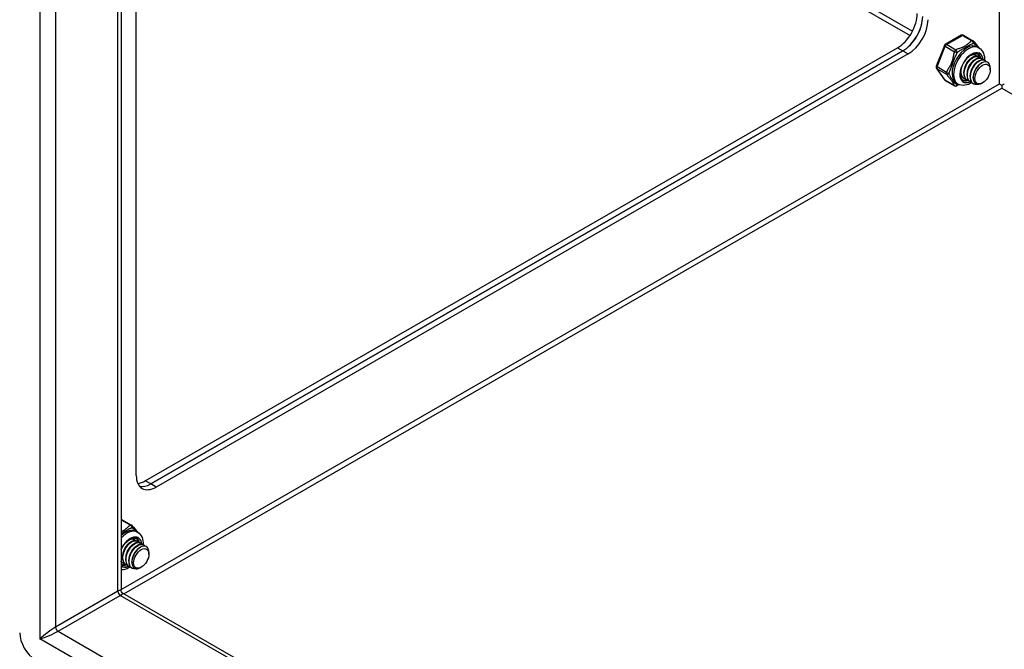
# Model space of a CAD drawing. Header units: inches. Extents: x 21 to 549, y 60 to 259.
# Tile 97 of 129: x 502.48 to 511.27, y 201.96 to 207.59. Entities that reach past the tile are written whole.
import ezdxf

# ---------------------------------------------------------------- set-up
doc = ezdxf.new("R2010")
doc.units = ezdxf.units.IN
doc.header["$MEASUREMENT"] = 0
doc.layers.add('Visible Edges(ANSI)', color=7, linetype='Continuous', lineweight=25)
doc.layers.add('Visible Tangent Edges(ANSI)', color=7, linetype='Continuous', lineweight=25)

msp = doc.modelspace()

# ---------------------------------------------------------------- linework, layer by layer
at = {"layer": 'Visible Edges(ANSI)'}
for p, q in [((503.3845, 226.5117), (503.3845, 202.4913)), ((503.5201, 203.5154), (503.5201, 208.9414)), ((510.8882, 207.448), (510.7451, 207.3656)), ((510.9078, 207.448), (510.9915, 207.3998)), ((510.7366, 207.3557), (510.6651, 207.1713)), ((511.0311, 207.3444), (511.0451, 207.3364)), ((503.6008, 203.4682), (510.3183, 207.3366)), ((510.3664, 207.3089), (503.6488, 203.4405)), ((503.6488, 203.4405), (510.3664, 207.3089)), ((510.4144, 207.2812), (503.6969, 203.4128)), ((511.0132, 207.273), (511.016, 207.2714)), ((511.0411, 207.2569), (511.0439, 207.2553)), ((510.9781, 207.2444), (510.9906, 207.2517)), ((511.006, 207.2284), (511.0185, 207.2356)), ((511.0338, 207.2124), (511.0463, 207.2196)), ((511.0617, 207.1963), (511.0714, 207.2019)), ((511.069, 207.2409), (511.0718, 207.2393)), ((511.0968, 207.2248), (511.0996, 207.2232)), ((510.6673, 207.1528), (510.7388, 207.0508)), ((510.8834, 207.0797), (510.8862, 207.0781)), ((510.8835, 207.1242), (510.8835, 207.1351)), ((510.9113, 207.1082), (510.9113, 207.1226)), ((510.9392, 207.0921), (510.9392, 207.1066)), ((510.9671, 207.0761), (510.967, 207.0905)), ((511.1465, 207.1408), (511.1465, 207.1568)), ((510.7451, 207.045), (510.8288, 206.9968)), ((510.8445, 207.0203), (510.8584, 207.0123)), ((510.9113, 207.0637), (510.9141, 207.062)), ((510.9391, 207.0476), (510.9419, 207.046)), ((510.967, 207.0316), (510.9698, 207.03)), ((510.9948, 207.0155), (510.9976, 207.0139)), ((510.9949, 207.0673), (510.9949, 207.0745)), ((511.0785, 207.0228), (511.0745, 207.0205)), ((511.2502, 207.0006), (511.2502, 206.9753)), ((503.3941, 203.1211), (503.4778, 203.0729)), ((503.5174, 203.0176), (503.5313, 203.0096)), ((503.4644, 202.9176), (503.4769, 202.9248)), ((503.4923, 202.9015), (503.5048, 202.9088)), ((503.4995, 202.9461), (503.5023, 202.9445)), ((503.5201, 202.8855), (503.5326, 202.8927)), ((503.5274, 202.9301), (503.5302, 202.9285)), ((503.548, 202.8695), (503.5577, 202.8751)), ((503.5552, 202.914), (503.558, 202.9124)), ((503.5831, 202.898), (503.5859, 202.8964)), ((503.3976, 202.7813), (503.3976, 202.7957)), ((503.4255, 202.7653), (503.4255, 202.7797)), ((503.6328, 202.8139), (503.6328, 202.83)), ((503.3907, 202.7203), (503.3845, 202.7248)), ((503.3975, 202.7368), (503.4003, 202.7352)), ((503.4254, 202.7208), (503.4282, 202.7191)), ((503.4533, 202.7492), (503.4533, 202.7637)), ((503.4533, 202.7047), (503.4561, 202.7031)), ((503.4811, 202.6887), (503.4839, 202.6871)), ((503.4812, 202.7404), (503.4812, 202.7476)), ((503.5648, 202.6959), (503.5608, 202.6936)), ((503.4, 202.4644), (539.7294, 181.5437))]:
    msp.add_line(p, q, dxfattribs=at)
at = {"layer": 'Visible Edges(ANSI)', "flags": 128}
for points in [[(510.9975, 207.3945), (511.0024, 207.3881), (511.008, 207.3813), (511.0203, 207.3668), (511.0329, 207.3518), (511.0389, 207.3443), (511.0444, 207.3368)], [(510.9044, 207.0472), (510.8992, 207.0508), (510.8946, 207.0553), (510.8904, 207.0609), (510.8869, 207.0675), (510.884, 207.0752), (510.8818, 207.0838), (510.8805, 207.0933), (510.88, 207.1036), (510.8805, 207.1146), (510.8818, 207.1262), (510.8841, 207.1381), (510.8873, 207.1503), (510.8914, 207.1627), (510.8963, 207.1751), (510.902, 207.1873), (510.9085, 207.1993), (510.9156, 207.2109), (510.9233, 207.222), (510.9316, 207.2324), (510.9402, 207.2422), (510.9492, 207.2511), (510.9584, 207.259), (510.9676, 207.266), (510.9769, 207.2719), (510.9861, 207.2767), (510.995, 207.2803), (511.0035, 207.2828), (511.0116, 207.2841), (511.0191, 207.2843), (511.026, 207.2836), (511.0323, 207.2818), (511.038, 207.2792)], [(511.0411, 207.2569), (511.0336, 207.2601), (511.0252, 207.2615), (511.0162, 207.2611), (511.0066, 207.2589), (510.9966, 207.2549), (510.9865, 207.2491), (510.9763, 207.2418), (510.9664, 207.233), (510.9568, 207.2228), (510.9477, 207.2114), (510.9394, 207.199), (510.9319, 207.1858), (510.9254, 207.172), (510.9201, 207.1579), (510.9159, 207.1437), (510.9131, 207.1296), (510.9116, 207.1159), (510.9115, 207.1028), (510.9128, 207.0905), (510.9155, 207.0792), (510.9195, 207.0691), (510.9249, 207.0604), (510.9314, 207.0532), (510.9391, 207.0476)], [(510.9556, 207.0408), (510.9453, 207.0443), (510.9361, 207.05), (510.9284, 207.0578), (510.9222, 207.0677), (510.9178, 207.0793), (510.915, 207.0924), (510.9141, 207.1068), (510.9151, 207.1221), (510.9178, 207.138), (510.9222, 207.1542), (510.9282, 207.1703), (510.9356, 207.1859), (510.9444, 207.2008), (510.9542, 207.2145), (510.9648, 207.2269), (510.976, 207.2376), (510.9875, 207.2464), (510.9991, 207.2531), (511.0104, 207.2576), (511.0212, 207.2597), (511.0313, 207.2596), (511.0404, 207.2571), (511.0483, 207.2523), (511.0548, 207.2453)], [(510.9756, 207.2711), (510.9782, 207.2722), (510.9808, 207.2731), (510.9835, 207.2739), (510.986, 207.2746), (510.9886, 207.2751), (510.9911, 207.2755), (510.9936, 207.2758), (510.996, 207.276), (510.9984, 207.276), (511.0007, 207.2759), (511.003, 207.2757), (511.0053, 207.2753), (511.0075, 207.2748), (511.0096, 207.2742), (511.0116, 207.2735), (511.0136, 207.2726), (511.0156, 207.2716), (511.0174, 207.2705), (511.0192, 207.2693), (511.0209, 207.2679), (511.0226, 207.2665), (511.0241, 207.2649), (511.0256, 207.2632), (511.027, 207.2614)], [(511.0132, 207.273), (511.0123, 207.2735), (511.0113, 207.274), (511.0103, 207.2745), (511.0094, 207.2749), (511.0083, 207.2753), (511.0073, 207.2757), (511.0063, 207.276), (511.0052, 207.2763), (511.0041, 207.2766), (511.003, 207.2768), (511.0019, 207.277), (511.0008, 207.2772), (510.9997, 207.2774), (510.9985, 207.2775), (510.9974, 207.2776), (510.9962, 207.2776), (510.995, 207.2776), (510.9938, 207.2776), (510.9926, 207.2776), (510.9914, 207.2775), (510.9902, 207.2774), (510.9889, 207.2772), (510.9877, 207.277), (510.9864, 207.2768)], [(511.0451, 207.3364), (511.0582, 207.3271), (511.0695, 207.3157), (511.0787, 207.3027), (511.0857, 207.2885), (511.0907, 207.2736), (511.0939, 207.258), (511.0953, 207.242), (511.0953, 207.2257)], [(510.9278, 207.0569), (510.9233, 207.058), (510.919, 207.0596), (510.915, 207.0615), (510.9111, 207.0639), (510.9075, 207.0666), (510.9042, 207.0697), (510.9011, 207.0732), (510.8983, 207.077), (510.8957, 207.0811), (510.8935, 207.0856), (510.8915, 207.0904), (510.8899, 207.0954), (510.8885, 207.1008), (510.8875, 207.1063), (510.8868, 207.1121), (510.8864, 207.1181), (510.8863, 207.1243), (510.8865, 207.1306), (510.8871, 207.1371), (510.8879, 207.1437), (510.8891, 207.1503), (510.8906, 207.157), (510.8924, 207.1638), (510.8944, 207.1705)], [(510.9781, 207.2444), (510.9739, 207.2418), (510.9696, 207.2388), (510.9654, 207.2355), (510.9612, 207.2318), (510.957, 207.2279), (510.9529, 207.2237), (510.949, 207.2192), (510.9451, 207.2145), (510.9414, 207.2095), (510.9379, 207.2043), (510.9345, 207.199), (510.9313, 207.1934), (510.9282, 207.1877), (510.9254, 207.1819), (510.9228, 207.176), (510.9205, 207.17), (510.9184, 207.164), (510.9165, 207.1579), (510.9149, 207.1519), (510.9136, 207.1459), (510.9126, 207.1399), (510.9119, 207.1341), (510.9115, 207.1283), (510.9114, 207.1226)], [(511.006, 207.2284), (511.0017, 207.2257), (510.9975, 207.2227), (510.9932, 207.2194), (510.989, 207.2158), (510.9849, 207.2119), (510.9808, 207.2076), (510.9768, 207.2032), (510.973, 207.1984), (510.9693, 207.1935), (510.9657, 207.1883), (510.9623, 207.1829), (510.9591, 207.1774), (510.9561, 207.1717), (510.9533, 207.1659), (510.9507, 207.1599), (510.9483, 207.154), (510.9462, 207.1479), (510.9444, 207.1419), (510.9428, 207.1359), (510.9415, 207.1299), (510.9405, 207.1239), (510.9398, 207.118), (510.9394, 207.1122), (510.9392, 207.1066)], [(511.069, 207.2409), (511.0614, 207.2441), (511.0531, 207.2455), (511.044, 207.245), (511.0344, 207.2428), (511.0245, 207.2388), (511.0143, 207.2331), (511.0042, 207.2258), (510.9942, 207.2169), (510.9847, 207.2067), (510.9756, 207.1953), (510.9673, 207.1829), (510.9598, 207.1697), (510.9533, 207.156), (510.9479, 207.1419), (510.9438, 207.1277), (510.9409, 207.1136), (510.9394, 207.0999), (510.9393, 207.0868), (510.9406, 207.0744), (510.9433, 207.0632), (510.9474, 207.0531), (510.9527, 207.0443), (510.9593, 207.0371), (510.967, 207.0316)], [(510.9835, 207.0248), (510.9731, 207.0282), (510.964, 207.0339), (510.9563, 207.0418), (510.9501, 207.0516), (510.9456, 207.0632), (510.9429, 207.0764), (510.942, 207.0908), (510.9429, 207.1061), (510.9456, 207.122), (510.95, 207.1382), (510.956, 207.1542), (510.9635, 207.1699), (510.9722, 207.1847), (510.982, 207.1985), (510.9926, 207.2108), (511.0038, 207.2215), (511.0154, 207.2303), (511.0269, 207.237), (511.0382, 207.2415), (511.0491, 207.2437), (511.0592, 207.2435), (511.0683, 207.241), (511.0762, 207.2362), (511.0827, 207.2293)], [(511.0338, 207.2123), (511.0296, 207.2097), (511.0253, 207.2067), (511.0211, 207.2034), (511.0169, 207.1997), (511.0127, 207.1958), (511.0087, 207.1916), (511.0047, 207.1871), (511.0008, 207.1824), (510.9971, 207.1774), (510.9936, 207.1722), (510.9902, 207.1669), (510.987, 207.1613), (510.984, 207.1556), (510.9811, 207.1498), (510.9786, 207.1439), (510.9762, 207.1379), (510.9741, 207.1319), (510.9722, 207.1259), (510.9707, 207.1198), (510.9694, 207.1138), (510.9684, 207.1079), (510.9676, 207.102), (510.9672, 207.0962), (510.9671, 207.0906)], [(511.0968, 207.2248), (511.0893, 207.228), (511.0809, 207.2294), (511.0719, 207.229), (511.0623, 207.2268), (511.0523, 207.2228), (511.0422, 207.2171), (511.032, 207.2097), (511.0221, 207.2009), (511.0125, 207.1907), (511.0035, 207.1793), (510.9951, 207.1669), (510.9876, 207.1537), (510.9812, 207.1399), (510.9758, 207.1258), (510.9716, 207.1116), (510.9688, 207.0975), (510.9673, 207.0838), (510.9672, 207.0707), (510.9685, 207.0584), (510.9712, 207.0471), (510.9752, 207.037), (510.9806, 207.0283), (510.9872, 207.0211), (510.9948, 207.0155)], [(511.0388, 207.0098), (511.0252, 207.0077), (511.0125, 207.0085), (511.001, 207.0122), (510.991, 207.0186), (510.9827, 207.0276), (510.9764, 207.039), (510.9721, 207.0525), (510.9701, 207.0677), (510.9702, 207.0842), (510.9726, 207.1016), (510.9771, 207.1195), (510.9835, 207.1373), (510.9918, 207.1546), (511.0015, 207.1709), (511.0125, 207.1858), (511.0245, 207.1989), (511.037, 207.2098), (511.0498, 207.2184), (511.0625, 207.2243), (511.0746, 207.2274), (511.0859, 207.2276), (511.0961, 207.225), (511.1047, 207.2196), (511.1117, 207.2116)], [(511.0617, 207.1963), (511.0574, 207.1937), (511.0532, 207.1907), (511.0489, 207.1873), (511.0447, 207.1837), (511.0406, 207.1798), (511.0365, 207.1755), (511.0326, 207.1711), (511.0287, 207.1663), (511.025, 207.1614), (511.0214, 207.1562), (511.018, 207.1508), (511.0148, 207.1453), (511.0118, 207.1396), (511.009, 207.1338), (511.0064, 207.1279), (511.0041, 207.1219), (511.002, 207.1159), (511.0001, 207.1098), (510.9985, 207.1038), (510.9972, 207.0978), (510.9962, 207.0918), (510.9955, 207.0859), (510.9951, 207.0802), (510.9949, 207.0745)], [(511.1438, 207.1792), (511.1391, 207.1915), (511.132, 207.2011), (511.1229, 207.2079), (511.1121, 207.2115), (511.0998, 207.2119), (511.0866, 207.2089), (511.0728, 207.2027), (511.0589, 207.1935), (511.0453, 207.1814), (511.0326, 207.167), (511.0211, 207.1506), (511.0113, 207.1328), (511.0036, 207.1143), (510.9982, 207.0955), (510.9953, 207.0773), (510.9952, 207.0601), (510.9977, 207.0447), (511.0029, 207.0316), (511.0106, 207.0213), (511.0205, 207.0141), (511.0323, 207.0103), (511.0455, 207.0101), (511.0598, 207.0136), (511.0745, 207.0205)], [(510.8999, 207.0729), (510.8991, 207.0731), (510.8983, 207.0733), (510.8975, 207.0735), (510.8968, 207.0737), (510.896, 207.0739), (510.8952, 207.0741), (510.8945, 207.0744), (510.8937, 207.0746), (510.893, 207.0749), (510.8922, 207.0752), (510.8915, 207.0755), (510.8908, 207.0758), (510.89, 207.0761), (510.8893, 207.0765), (510.8886, 207.0768), (510.8879, 207.0772), (510.8872, 207.0775), (510.8865, 207.0779), (510.8858, 207.0783), (510.8852, 207.0787), (510.8845, 207.0791), (510.8838, 207.0795), (510.8832, 207.08), (510.8825, 207.0804)], [(510.8826, 207.0802), (510.8826, 207.0801), (510.8827, 207.0801), (510.8827, 207.0801), (510.8827, 207.0801), (510.8828, 207.0801), (510.8828, 207.0801), (510.8828, 207.08), (510.8829, 207.08), (510.8829, 207.08), (510.8829, 207.08), (510.883, 207.08), (510.883, 207.0799), (510.883, 207.0799), (510.8831, 207.0799), (510.8831, 207.0799), (510.8831, 207.0799), (510.8832, 207.0798), (510.8832, 207.0798), (510.8832, 207.0798), (510.8833, 207.0798), (510.8833, 207.0798), (510.8833, 207.0797), (510.8834, 207.0797), (510.8834, 207.0797)], [(510.8843, 207.1389), (510.8839, 207.1346), (510.8836, 207.1304), (510.8835, 207.1263), (510.8835, 207.1222), (510.8836, 207.1181), (510.8839, 207.1142), (510.8843, 207.1104), (510.8849, 207.1066), (510.8856, 207.103), (510.8864, 207.0994), (510.8874, 207.096), (510.8885, 207.0926), (510.8897, 207.0894), (510.8911, 207.0864), (510.8925, 207.0834), (510.8942, 207.0806), (510.8959, 207.078), (510.8977, 207.0755), (510.8997, 207.0731), (510.9018, 207.0709), (510.904, 207.0688), (510.9063, 207.067), (510.9087, 207.0652), (510.9113, 207.0637)], [(510.8706, 207.0065), (510.8586, 207.0016), (510.8476, 206.9964)], [(510.9809, 207.0254), (510.9666, 207.0169), (510.9519, 207.0099), (510.9367, 207.0047), (510.921, 207.0013), (510.9051, 207.0002), (510.889, 207.0015), (510.8733, 207.0055), (510.8584, 207.0123)], [(503.4837, 203.0676), (503.4887, 203.0613), (503.4943, 203.0544), (503.5065, 203.0399), (503.5192, 203.0249), (503.5252, 203.0174), (503.5307, 203.01)], [(503.3845, 202.8525), (503.3911, 202.8659), (503.3986, 202.8789), (503.4069, 202.8914), (503.4158, 202.9031), (503.4253, 202.914), (503.4352, 202.9239), (503.4453, 202.9327), (503.4555, 202.9402), (503.4658, 202.9465), (503.4758, 202.9513), (503.4855, 202.9548), (503.4946, 202.9568), (503.5032, 202.9575), (503.5109, 202.9569), (503.518, 202.9552), (503.5243, 202.9523)], [(503.4618, 202.9442), (503.4645, 202.9453), (503.4671, 202.9462), (503.4697, 202.947), (503.4723, 202.9477), (503.4749, 202.9482), (503.4774, 202.9487), (503.4799, 202.9489), (503.4823, 202.9491), (503.4847, 202.9491), (503.487, 202.949), (503.4893, 202.9488), (503.4916, 202.9485), (503.4937, 202.948), (503.4959, 202.9474), (503.4979, 202.9466), (503.4999, 202.9458), (503.5018, 202.9448), (503.5037, 202.9437), (503.5055, 202.9424), (503.5072, 202.9411), (503.5088, 202.9396), (503.5104, 202.938), (503.5119, 202.9363), (503.5133, 202.9345)], [(503.4995, 202.9461), (503.4986, 202.9466), (503.4976, 202.9471), (503.4966, 202.9476), (503.4956, 202.948), (503.4946, 202.9484), (503.4936, 202.9488), (503.4925, 202.9491), (503.4915, 202.9494), (503.4904, 202.9497), (503.4893, 202.95), (503.4882, 202.9502), (503.4871, 202.9503), (503.486, 202.9505), (503.4848, 202.9506), (503.4837, 202.9507), (503.4825, 202.9507), (503.4813, 202.9508), (503.4801, 202.9507), (503.4789, 202.9507), (503.4777, 202.9506), (503.4765, 202.9505), (503.4752, 202.9504), (503.474, 202.9502), (503.4727, 202.95)], [(503.5313, 203.0096), (503.5445, 203.0003), (503.5558, 202.9889), (503.565, 202.9759), (503.572, 202.9617), (503.577, 202.9467), (503.5801, 202.9312), (503.5816, 202.9152), (503.5816, 202.8988)], [(503.5274, 202.9301), (503.5199, 202.9333), (503.5115, 202.9346), (503.5024, 202.9342), (503.4928, 202.932), (503.4829, 202.928), (503.4727, 202.9223), (503.4626, 202.9149), (503.4527, 202.9061), (503.4431, 202.8959), (503.434, 202.8845), (503.4257, 202.8721), (503.4182, 202.8589), (503.4117, 202.8452), (503.4063, 202.8311), (503.4022, 202.8169), (503.3993, 202.8028), (503.3978, 202.7891), (503.3977, 202.7759), (503.3991, 202.7636), (503.4017, 202.7523), (503.4058, 202.7422), (503.4112, 202.7335), (503.4177, 202.7263), (503.4254, 202.7208)], [(503.4644, 202.9176), (503.4601, 202.9149), (503.4559, 202.9119), (503.4516, 202.9086), (503.4474, 202.905), (503.4433, 202.901), (503.4392, 202.8968), (503.4353, 202.8924), (503.4314, 202.8876), (503.4277, 202.8827), (503.4241, 202.8775), (503.4207, 202.8721), (503.4175, 202.8665), (503.4145, 202.8608), (503.4117, 202.855), (503.4091, 202.8491), (503.4068, 202.8431), (503.4047, 202.8371), (503.4028, 202.8311), (503.4012, 202.825), (503.3999, 202.819), (503.3989, 202.8131), (503.3982, 202.8072), (503.3978, 202.8014), (503.3977, 202.7958)], [(503.4419, 202.714), (503.4315, 202.7174), (503.4224, 202.7231), (503.4147, 202.731), (503.4085, 202.7408), (503.404, 202.7524), (503.4013, 202.7656), (503.4004, 202.7799), (503.4013, 202.7953), (503.404, 202.8112), (503.4085, 202.8273), (503.4145, 202.8434), (503.4219, 202.8591), (503.4307, 202.8739), (503.4405, 202.8877), (503.4511, 202.9), (503.4623, 202.9107), (503.4738, 202.9195), (503.4853, 202.9262), (503.4967, 202.9307), (503.5075, 202.9329), (503.5176, 202.9327), (503.5267, 202.9302), (503.5346, 202.9254), (503.5411, 202.9185)], [(503.4923, 202.9015), (503.488, 202.8989), (503.4837, 202.8959), (503.4795, 202.8926), (503.4753, 202.8889), (503.4712, 202.885), (503.4671, 202.8808), (503.4631, 202.8763), (503.4593, 202.8716), (503.4556, 202.8666), (503.452, 202.8614), (503.4486, 202.856), (503.4454, 202.8505), (503.4424, 202.8448), (503.4396, 202.839), (503.437, 202.8331), (503.4346, 202.8271), (503.4325, 202.8211), (503.4307, 202.815), (503.4291, 202.809), (503.4278, 202.803), (503.4268, 202.797), (503.4261, 202.7912), (503.4256, 202.7854), (503.4255, 202.7797)], [(503.5552, 202.914), (503.5477, 202.9172), (503.5394, 202.9186), (503.5303, 202.9182), (503.5207, 202.916), (503.5107, 202.912), (503.5006, 202.9062), (503.4905, 202.8989), (503.4805, 202.89), (503.4709, 202.8798), (503.4619, 202.8685), (503.4535, 202.8561), (503.4461, 202.8429), (503.4396, 202.8291), (503.4342, 202.815), (503.4301, 202.8008), (503.4272, 202.7867), (503.4257, 202.773), (503.4256, 202.7599), (503.4269, 202.7476), (503.4296, 202.7363), (503.4337, 202.7262), (503.439, 202.7175), (503.4456, 202.7103), (503.4533, 202.7047)], [(503.4698, 202.6979), (503.4594, 202.7014), (503.4503, 202.7071), (503.4425, 202.7149), (503.4364, 202.7248), (503.4319, 202.7364), (503.4292, 202.7495), (503.4283, 202.7639), (503.4292, 202.7792), (503.4319, 202.7951), (503.4363, 202.8113), (503.4423, 202.8274), (503.4498, 202.843), (503.4585, 202.8579), (503.4683, 202.8716), (503.4789, 202.884), (503.4901, 202.8947), (503.5016, 202.9035), (503.5132, 202.9102), (503.5245, 202.9147), (503.5354, 202.9168), (503.5455, 202.9167), (503.5546, 202.9142), (503.5625, 202.9094), (503.569, 202.9024)], [(503.5201, 202.8855), (503.5159, 202.8828), (503.5116, 202.8798), (503.5074, 202.8765), (503.5032, 202.8729), (503.499, 202.8689), (503.495, 202.8647), (503.491, 202.8603), (503.4871, 202.8555), (503.4834, 202.8506), (503.4798, 202.8454), (503.4765, 202.84), (503.4732, 202.8345), (503.4702, 202.8288), (503.4674, 202.823), (503.4648, 202.817), (503.4625, 202.8111), (503.4604, 202.805), (503.4585, 202.799), (503.4569, 202.793), (503.4556, 202.7869), (503.4546, 202.781), (503.4539, 202.7751), (503.4535, 202.7693), (503.4534, 202.7637)], [(503.5831, 202.898), (503.5756, 202.9012), (503.5672, 202.9026), (503.5582, 202.9021), (503.5486, 202.8999), (503.5386, 202.8959), (503.5285, 202.8902), (503.5183, 202.8829), (503.5084, 202.874), (503.4988, 202.8638), (503.4897, 202.8524), (503.4814, 202.84), (503.4739, 202.8268), (503.4674, 202.8131), (503.4621, 202.799), (503.4579, 202.7848), (503.4551, 202.7707), (503.4536, 202.757), (503.4535, 202.7438), (503.4548, 202.7315), (503.4575, 202.7202), (503.4615, 202.7102), (503.4669, 202.7014), (503.4734, 202.6942), (503.4811, 202.6887)], [(503.525, 202.6829), (503.5115, 202.6808), (503.4988, 202.6816), (503.4873, 202.6853), (503.4773, 202.6917), (503.469, 202.7008), (503.4627, 202.7122), (503.4584, 202.7256), (503.4563, 202.7408), (503.4565, 202.7574), (503.4589, 202.7748), (503.4634, 202.7926), (503.4698, 202.8104), (503.478, 202.8277), (503.4878, 202.844), (503.4988, 202.8589), (503.5108, 202.872), (503.5233, 202.883), (503.5361, 202.8915), (503.5488, 202.8974), (503.5609, 202.9005), (503.5722, 202.9008), (503.5823, 202.8981), (503.591, 202.8928), (503.598, 202.8847)], [(503.548, 202.8694), (503.5437, 202.8668), (503.5395, 202.8638), (503.5352, 202.8605), (503.531, 202.8568), (503.5269, 202.8529), (503.5228, 202.8487), (503.5188, 202.8442), (503.515, 202.8395), (503.5113, 202.8345), (503.5077, 202.8293), (503.5043, 202.824), (503.5011, 202.8184), (503.4981, 202.8127), (503.4953, 202.8069), (503.4927, 202.801), (503.4904, 202.795), (503.4883, 202.789), (503.4864, 202.7829), (503.4848, 202.7769), (503.4835, 202.7709), (503.4825, 202.7649), (503.4818, 202.7591), (503.4814, 202.7533), (503.4812, 202.7476)], [(503.6301, 202.8523), (503.6253, 202.8646), (503.6183, 202.8743), (503.6092, 202.881), (503.5984, 202.8847), (503.5861, 202.885), (503.5729, 202.8821), (503.559, 202.8758), (503.5451, 202.8666), (503.5316, 202.8545), (503.5188, 202.8401), (503.5074, 202.8237), (503.4976, 202.806), (503.4899, 202.7874), (503.4845, 202.7687), (503.4816, 202.7504), (503.4814, 202.7333), (503.484, 202.7179), (503.4892, 202.7048), (503.4968, 202.6944), (503.5068, 202.6872), (503.5186, 202.6835), (503.5318, 202.6833), (503.5461, 202.6867), (503.5608, 202.6936)], [(503.414, 202.73), (503.4125, 202.7303), (503.411, 202.7307), (503.4096, 202.7312), (503.4081, 202.7316), (503.4067, 202.7322), (503.4053, 202.7327), (503.4039, 202.7333), (503.4026, 202.734), (503.4012, 202.7347), (503.3999, 202.7354), (503.3986, 202.7362), (503.3974, 202.737), (503.3962, 202.7379), (503.3949, 202.7388), (503.3938, 202.7398), (503.3926, 202.7408), (503.3915, 202.7418), (503.3904, 202.7429), (503.3893, 202.744), (503.3883, 202.7452), (503.3873, 202.7464), (503.3863, 202.7476), (503.3854, 202.7489), (503.3845, 202.7502)], [(503.3845, 202.748), (503.385, 202.7475), (503.3854, 202.7469), (503.3859, 202.7463), (503.3864, 202.7458), (503.3869, 202.7453), (503.3874, 202.7447), (503.3879, 202.7442), (503.3884, 202.7437), (503.389, 202.7432), (503.3895, 202.7427), (503.39, 202.7422), (503.3906, 202.7418), (503.3911, 202.7413), (503.3917, 202.7408), (503.3922, 202.7404), (503.3928, 202.7399), (503.3934, 202.7395), (503.3939, 202.7391), (503.3945, 202.7387), (503.3951, 202.7383), (503.3957, 202.7379), (503.3963, 202.7375), (503.3969, 202.7372), (503.3975, 202.7368)], [(503.3862, 202.746), (503.3861, 202.7461), (503.386, 202.7461), (503.386, 202.7461), (503.3859, 202.7461), (503.3858, 202.7461), (503.3858, 202.7461), (503.3857, 202.7462), (503.3856, 202.7462), (503.3855, 202.7462), (503.3855, 202.7462), (503.3854, 202.7462), (503.3853, 202.7462), (503.3853, 202.7463), (503.3852, 202.7463), (503.3851, 202.7463), (503.385, 202.7463), (503.385, 202.7463), (503.3849, 202.7463), (503.3848, 202.7463), (503.3848, 202.7464), (503.3847, 202.7464), (503.3846, 202.7464), (503.3846, 202.7464), (503.3845, 202.7464)], [(503.4671, 202.6985), (503.4575, 202.6926), (503.4477, 202.6874), (503.4376, 202.6829), (503.4274, 202.6791), (503.4169, 202.6763), (503.4062, 202.6743), (503.3954, 202.6734), (503.3845, 202.6735)], [(503.4, 202.4644), (503.394, 202.4689), (503.3887, 202.4758), (503.3854, 202.4838), (503.3845, 202.4913)]]:
    msp.add_lwpolyline(points, dxfattribs=at)
at = {"layer": 'Visible Edges(ANSI)'}
for centre, start, end in [((510.898, 207.4309), 60.06401, 119.93599), ((510.7549, 207.3486), 119.93599, 158.80211), ((510.9817, 207.3827), 36.71604, 60.06401), ((510.6834, 207.1641), 158.80211, 215.02709), ((510.7549, 207.0621), 215.02709, 240.06401), ((510.8386, 207.0139), 240.06401, 297.23211), ((503.3843, 203.1041), 60.06401, 89.35397), ((503.468, 203.0559), 36.71604, 60.06401)]:
    msp.add_arc(centre, 0.0197, start, end, dxfattribs=at)
for centre, major_axis, ratio, start_param, end_param in [((510.3183, 207.5409), (-0.1248, -0.2166), 0.578093, 0.783464, 2.354261), ((510.3664, 207.5132), (0.1248, 0.2166), 0.578093, 3.925057, 5.495853), ((510.3664, 207.5132), (-0.1248, -0.2166), 0.578093, 0.783464, 2.354261), ((510.4144, 207.4856), (0.1248, 0.2166), 0.578093, 3.925057, 5.495853), ((510.9629, 207.168), (0.0668, 0.116), 0.578093, 5.718546, 6.217869), ((510.935, 207.184), (0.0786, 0.1365), 0.578093, 5.540636, 5.67712), ((511.0644, 207.1095), (0.058, 0.1006), 0.578093, 5.495853, 5.750129), ((510.9629, 207.168), (-0.0668, -0.116), 0.578093, 0.065316, 0.520508), ((510.935, 207.184), (0.0786, 0.1365), 0.578093, 3.747658, 3.892421), ((511.2502, 207.0006), (0.031, -0.0179), 0.001672, 3.927958, 4.713356), ((511.2502, 207.0006), (0.031, 0.0179), 0.001672, 4.711422, 5.49682), ((503.6969, 203.6172), (-0.1248, -0.2166), 0.578093, 5.495853, 7.06665), ((503.6008, 203.6726), (-0.1248, -0.2166), 0.578093, 0.394043, 0.783464), ((503.6488, 203.6449), (-0.1248, -0.2166), 0.578093, 0.193161, 0.783464), ((503.6488, 203.6449), (-0.1248, -0.2166), 0.578093, 0.193161, 0.783464), ((503.4492, 202.8411), (0.0668, 0.116), 0.578093, 5.718546, 6.217869), ((503.4213, 202.8571), (0.0786, 0.1365), 0.578093, 5.540636, 5.67712), ((503.5506, 202.7827), (0.058, 0.1006), 0.578093, 5.495853, 5.750129), ((503.4492, 202.8411), (-0.0668, -0.116), 0.578093, 0.065316, 0.520508), ((503.4213, 202.8571), (0.0786, 0.1365), 0.578093, 3.747658, 3.892421), ((502.6182, 202.0317), (-0.0982, 0.1706), 0.578093, 0.787332, 2.358128)]:
    msp.add_ellipse(centre, major_axis=major_axis, ratio=ratio, start_param=start_param, end_param=end_param, dxfattribs=at)
for centre in [(511.0783, 207.1015), (503.5646, 202.7746)]:
    msp.add_ellipse(centre, major_axis=(-0.0481, -0.0836), ratio=0.578093, dxfattribs=at)
at = {"layer": 'Visible Tangent Edges(ANSI)'}
for p, q in [((502.6595, 226.9628), (502.6595, 202.0557)), ((502.7995, 226.8486), (502.7995, 202.1619)), ((503.3555, 202.4821), (503.3555, 226.5284)), ((511.2283, 207.0132), (511.2283, 221.9948)), ((503.5201, 211.4773), (510.4525, 207.4853)), ((503.5201, 211.4267), (510.4303, 207.4474)), ((510.7549, 207.3647), (510.898, 207.447)), ((510.898, 207.447), (510.9817, 207.3988)), ((510.6714, 207.1652), (510.7429, 207.3497)), ((510.7429, 207.3497), (510.8266, 207.3015)), ((510.8386, 207.3165), (510.7549, 207.3647)), ((510.3183, 207.3366), (510.3664, 207.3089)), ((510.3664, 207.3089), (510.4144, 207.2812)), ((510.755, 207.1171), (510.6714, 207.1652)), ((510.7429, 207.0471), (510.6714, 207.1492)), ((510.6714, 207.1492), (510.755, 207.101)), ((503.3845, 202.4963), (511.2283, 207.0132)), ((510.8266, 206.9989), (510.7429, 207.0471)), ((503.4085, 202.4595), (511.2502, 206.9753)), ((511.2502, 206.9753), (539.7294, 190.5752)), ((503.6488, 203.4405), (503.6008, 203.4682)), ((503.6969, 203.4128), (503.6488, 203.4405)), ((503.3845, 203.12), (503.468, 203.072)), ((503.3555, 202.4821), (502.7995, 202.1619)), ((502.8214, 202.124), (503.3774, 202.4441)), ((539.7294, 181.5104), (503.3774, 202.4441)), ((502.8214, 202.124), (539.7294, 180.8701)), ((539.7584, 180.6919), (502.6595, 202.0557))]:
    msp.add_line(p, q, dxfattribs=at)
at = {"layer": 'Visible Tangent Edges(ANSI)', "flags": 128}
for points in [[(510.9817, 207.3988), (510.9761, 207.3951), (510.9709, 207.3912), (510.9659, 207.3872), (510.961, 207.3832), (510.9563, 207.3791), (510.9517, 207.3749), (510.9471, 207.3708), (510.9424, 207.3667), (510.9375, 207.3626), (510.9324, 207.3587), (510.927, 207.3549), (510.9211, 207.3513), (510.9149, 207.348), (510.9083, 207.3448), (510.9015, 207.3419), (510.8945, 207.3391), (510.8874, 207.3364), (510.8802, 207.3337), (510.873, 207.3311), (510.8659, 207.3284), (510.8588, 207.3256), (510.8519, 207.3227), (510.8451, 207.3196), (510.8386, 207.3165)], [(510.8517, 207.2935), (510.8573, 207.298), (510.8632, 207.3024), (510.8693, 207.3068), (510.8756, 207.3111), (510.8821, 207.3153), (510.8887, 207.3195), (510.8955, 207.3236), (510.9023, 207.3277), (510.9092, 207.3317), (510.916, 207.3356), (510.9228, 207.3395), (510.9295, 207.3433), (510.936, 207.3471), (510.9422, 207.3507), (510.9482, 207.3541), (510.954, 207.3574), (510.9596, 207.3605), (510.965, 207.3635), (510.9704, 207.3662), (510.9756, 207.3687), (510.9808, 207.371), (510.986, 207.3731), (510.9911, 207.3751), (510.9963, 207.3768)], [(510.9963, 207.3768), (510.9981, 207.3756), (510.9999, 207.3745), (511.0018, 207.3733), (511.0037, 207.372), (511.0057, 207.3707), (511.0076, 207.3693), (511.0096, 207.3679), (511.0116, 207.3665), (511.0136, 207.365), (511.0156, 207.3635), (511.0176, 207.3619), (511.0197, 207.3603), (511.0217, 207.3587), (511.0237, 207.357), (511.0257, 207.3553), (511.0276, 207.3535), (511.0296, 207.3517), (511.0315, 207.3498), (511.0334, 207.348), (511.0353, 207.346), (511.0371, 207.3441), (511.0389, 207.3421), (511.0406, 207.3401), (511.0423, 207.338)], [(510.8266, 207.3015), (510.824, 207.2934), (510.8218, 207.2853), (510.8198, 207.277), (510.8179, 207.2687), (510.8162, 207.2604), (510.8145, 207.2521), (510.8128, 207.2437), (510.8111, 207.2354), (510.8092, 207.2271), (510.807, 207.2189), (510.8046, 207.2109), (510.8018, 207.203), (510.7986, 207.1953), (510.795, 207.1879), (510.7912, 207.1807), (510.7871, 207.1736), (510.783, 207.1667), (510.7787, 207.1598), (510.7745, 207.153), (510.7703, 207.146), (510.7662, 207.139), (510.7623, 207.1318), (510.7585, 207.1245), (510.755, 207.1171)], [(510.7794, 207.1071), (510.7812, 207.114), (510.7832, 207.121), (510.7855, 207.1281), (510.7879, 207.1353), (510.7906, 207.1426), (510.7934, 207.15), (510.7963, 207.1576), (510.7994, 207.1653), (510.8026, 207.1732), (510.8059, 207.1813), (510.8092, 207.1895), (510.8125, 207.198), (510.8158, 207.2065), (510.819, 207.215), (510.8222, 207.2235), (510.8253, 207.232), (510.8284, 207.2403), (510.8315, 207.2484), (510.8347, 207.2564), (510.8379, 207.2642), (510.8412, 207.2718), (510.8446, 207.2793), (510.8481, 207.2865), (510.8517, 207.2935)], [(510.755, 207.101), (510.7585, 207.0964), (510.7623, 207.0917), (510.7662, 207.0869), (510.7703, 207.082), (510.7745, 207.0771), (510.7787, 207.0721), (510.7829, 207.0672), (510.7871, 207.0623), (510.7911, 207.0574), (510.795, 207.0527), (510.7985, 207.0481), (510.8018, 207.0436), (510.8046, 207.0395), (510.807, 207.0355), (510.8092, 207.0317), (510.8111, 207.0281), (510.8128, 207.0246), (510.8145, 207.0211), (510.8162, 207.0176), (510.8179, 207.0141), (510.8198, 207.0105), (510.8218, 207.0068), (510.824, 207.0029), (510.8266, 206.9989)], [(510.8517, 207.0039), (510.8481, 207.0062), (510.8446, 207.0086), (510.8412, 207.011), (510.8379, 207.0136), (510.8347, 207.0163), (510.8315, 207.0192), (510.8284, 207.0223), (510.8253, 207.0256), (510.8221, 207.0292), (510.819, 207.0331), (510.8158, 207.0373), (510.8125, 207.0418), (510.8092, 207.0467), (510.8059, 207.0518), (510.8026, 207.057), (510.7994, 207.0625), (510.7963, 207.068), (510.7933, 207.0736), (510.7905, 207.0793), (510.7879, 207.0849), (510.7855, 207.0906), (510.7832, 207.0962), (510.7812, 207.1017), (510.7794, 207.1071)], [(510.8672, 207.0079), (510.8665, 207.0077), (510.8658, 207.0075), (510.8652, 207.0074), (510.8645, 207.0072), (510.8638, 207.007), (510.8631, 207.0069), (510.8625, 207.0067), (510.8618, 207.0065), (510.8612, 207.0064), (510.8605, 207.0062), (510.8599, 207.006), (510.8592, 207.0059), (510.8586, 207.0057), (510.8579, 207.0055), (510.8573, 207.0054), (510.8567, 207.0052), (510.856, 207.005), (510.8554, 207.0049), (510.8548, 207.0047), (510.8541, 207.0046), (510.8535, 207.0044), (510.8529, 207.0043), (510.8523, 207.0041), (510.8517, 207.0039)], [(503.468, 203.072), (503.4644, 203.0696), (503.4609, 203.0671), (503.4575, 203.0646), (503.4542, 203.062), (503.451, 203.0595), (503.4479, 203.0568), (503.4449, 203.0542), (503.4419, 203.0515), (503.4389, 203.0489), (503.4359, 203.0462), (503.4329, 203.0435), (503.4299, 203.0409), (503.4268, 203.0383), (503.4237, 203.0357), (503.4204, 203.0331), (503.417, 203.0306), (503.4135, 203.0282), (503.4098, 203.0259), (503.4059, 203.0236), (503.4018, 203.0215), (503.3977, 203.0194), (503.3934, 203.0174), (503.389, 203.0155), (503.3845, 203.0137)], [(503.3845, 202.9984), (503.3892, 203.0012), (503.394, 203.0039), (503.3987, 203.0067), (503.4034, 203.0094), (503.4081, 203.0121), (503.4128, 203.0147), (503.4174, 203.0174), (503.4218, 203.02), (503.4262, 203.0225), (503.4304, 203.0249), (503.4345, 203.0273), (503.4386, 203.0296), (503.4425, 203.0318), (503.4463, 203.0339), (503.4501, 203.036), (503.4538, 203.0379), (503.4575, 203.0397), (503.4611, 203.0415), (503.4647, 203.0431), (503.4683, 203.0447), (503.4719, 203.0461), (503.4754, 203.0475), (503.479, 203.0487), (503.4826, 203.0499)], [(503.4826, 203.0499), (503.4844, 203.0488), (503.4862, 203.0476), (503.4881, 203.0464), (503.49, 203.0451), (503.492, 203.0438), (503.4939, 203.0425), (503.4959, 203.0411), (503.4979, 203.0396), (503.4999, 203.0382), (503.5019, 203.0366), (503.5039, 203.0351), (503.5059, 203.0335), (503.508, 203.0318), (503.51, 203.0301), (503.5119, 203.0284), (503.5139, 203.0266), (503.5159, 203.0248), (503.5178, 203.023), (503.5197, 203.0211), (503.5216, 203.0192), (503.5234, 203.0172), (503.5252, 203.0152), (503.5269, 203.0132), (503.5286, 203.0111)]]:
    msp.add_lwpolyline(points, dxfattribs=at)
at = {"layer": 'Visible Tangent Edges(ANSI)'}
for centre, major_axis, ratio, start_param, end_param in [((510.898, 207.4309), (-0.0098, 0.0171), 0.578093, 5.499721, 6.283185), ((510.898, 207.4309), (0.0098, 0.0171), 0.578093, 0, 0.783464), ((510.7549, 207.3486), (-0.0184, 0.0071), 0.209664, 0, 0.938208), ((510.7549, 207.3486), (0.0098, 0.0171), 0.578093, 0.783464, 1.830662), ((510.7549, 207.3486), (-0.0098, 0.0171), 0.578093, 5.499721, 6.283185), ((510.9378, 207.1824), (-0.0933, -0.1621), 0.578093, 3.141593, 6.283185), ((510.9517, 207.1744), (0.0933, 0.1621), 0.578093, 0, 3.141593), ((510.9817, 207.3827), (0.0098, 0.0171), 0.578093, 0, 0.783464), ((510.9817, 207.3827), (-0.0107, 0.0165), 0.609588, 3.996047, 5.470059), ((510.9817, 207.3827), (0.0158, 0.0118), 0.754115, 5.139012, 6.283185), ((510.8386, 207.3004), (-0.0098, -0.0171), 0.578093, 3.925057, 4.972255), ((510.8386, 207.3004), (-0.0187, 0.0063), 0.17693, 0.929322, 2.403334), ((510.8386, 207.3004), (0.009, -0.0175), 0.54478, 0.910625, 2.384637), ((510.9796, 207.1583), (-0.0737, -0.1279), 0.578093, 2.44536, 6.948591), ((510.9796, 207.1583), (0.0727, 0.1262), 0.578093, 5.604861, 10.073053), ((510.9712, 207.1632), (0.0668, 0.116), 0.578093, 5.752575, 6.283185), ((510.6834, 207.1641), (-0.0184, 0.0071), 0.209664, 0, 0.938208), ((510.6834, 207.1641), (-0.0161, -0.0113), 0.787757, 0, 0.35258), ((510.6834, 207.1641), (-0.0098, -0.0171), 0.578093, 4.972255, 6.019452), ((510.7671, 207.1159), (-0.0098, -0.0171), 0.578093, 4.972255, 6.019452), ((510.7671, 207.1159), (0.018, -0.008), 0.241739, 4.090324, 5.564336), ((510.7671, 207.1159), (-0.0158, -0.0118), 0.754115, 0.329838, 1.80385), ((510.7549, 207.0621), (-0.0161, -0.0113), 0.787757, 0, 0.35258), ((510.7549, 207.0621), (-0.0098, -0.0171), 0.578093, 6.019452, 6.283185), ((510.8386, 207.0139), (-0.0165, -0.0107), 0.818923, 0.3797, 1.853712), ((510.8386, 207.0139), (-0.0098, -0.0171), 0.578093, 6.019452, 6.283185), ((510.8386, 207.0139), (0.009, -0.0175), 0.54478, 0, 0.717057), ((510.9712, 207.1632), (-0.0668, -0.116), 0.578093, 0, 0.525906), ((503.3843, 203.1041), (0.0098, 0.0171), 0.578093, 0, 0.767518), ((503.4241, 202.8555), (0.0933, 0.1621), 0.578093, 0, 1.087676), ((503.468, 203.0559), (0.0098, 0.0171), 0.578093, 0, 0.783464), ((503.468, 203.0559), (-0.0107, 0.0165), 0.609588, 3.996047, 5.470059), ((503.468, 203.0559), (0.0158, 0.0118), 0.754115, 5.139012, 6.283185), ((503.438, 202.8475), (0.0933, 0.1621), 0.578093, 0, 1.200229), ((503.4659, 202.8315), (0.0737, 0.1279), 0.578093, 5.586953, 7.960387), ((503.4659, 202.8315), (0.0727, 0.1262), 0.578093, 5.604861, 7.977379), ((503.4575, 202.8363), (0.0668, 0.116), 0.578093, 5.752575, 6.283185), ((503.4659, 202.8315), (-0.0727, -0.1262), 0.578093, 6.155921, 6.93146), ((503.4659, 202.8315), (-0.0737, -0.1279), 0.578093, 6.172913, 6.948591), ((503.4575, 202.8363), (-0.0668, -0.116), 0.578093, 0, 0.525906), ((503.2855, 202.4161), (-0.0986, -0.0765), 0.115347, 3.052378, 3.837777), ((503.3774, 202.4695), (-0.0155, 0.0269), 0.578093, 0.787332, 2.358128), ((503.2855, 202.4161), (0.1154, 0.0473), 0.112147, 5.58637, 6.369835), ((502.7295, 202.096), (-0.0986, -0.0765), 0.115347, 3.837777, 5.408573), ((502.8214, 202.1493), (-0.0155, 0.0269), 0.578093, 0.787332, 2.358128), ((502.7295, 202.096), (0.1154, 0.0473), 0.112147, 4.015574, 5.58637)]:
    msp.add_ellipse(centre, major_axis=major_axis, ratio=ratio, start_param=start_param, end_param=end_param, dxfattribs=at)

doc.saveas('drawing.dxf')
